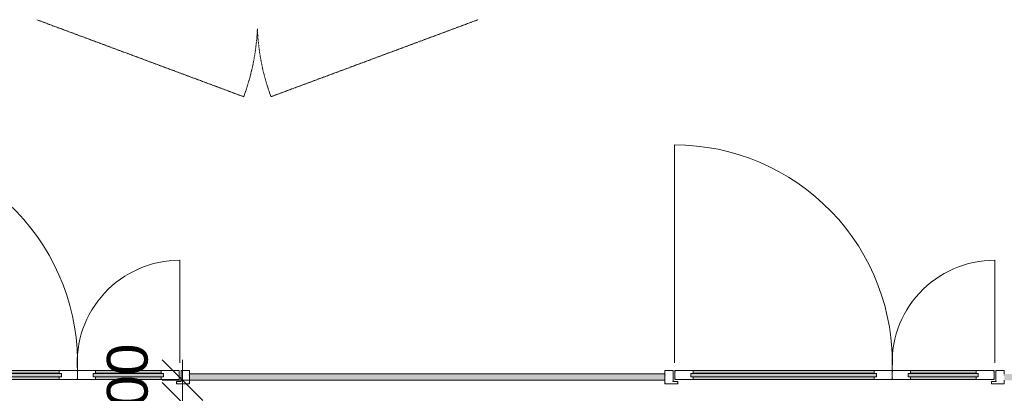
# Model space of a CAD drawing. Header units: millimetres. Extents: x -281 to 121694, y -16481 to 65128.
# Tile 37 of 256: x 19000 to 23350, y 14129 to 15779. Entities that reach past the tile are written whole.
import ezdxf

# ---------------------------------------------------------------- set-up
doc = ezdxf.new("R2010")
doc.units = ezdxf.units.MM
doc.linetypes.add('NLRS_Dash-0_6mm_Space-0_6mm_cpz', pattern=[1.2, 0.6, -0.6])
for name, color, linetype, lineweight in [('A--A2__Ruwbouw', 8, 'Continuous', 5), ('A--L21__Buitenwanden', 3, 'Continuous', 5), ('A--L3__Afbouw', 2, 'Continuous', 5), ('A--M$01A__Algemeen', 1, 'Continuous', 5), ('A--M$01A__Algemeen-100', 1, 'Continuous', 5)]:
    doc.layers.add(name, color=color, linetype=linetype, lineweight=lineweight)
doc.styles.add('Arial_2', font='arial.ttf', dxfattribs={"height": 180})
doc.dimstyles.new('1_8mm', dxfattribs={"dimscale": 304.8, "dimtxt": 183.646692, "dimasz": 0.590551, "dimexe": 0.295276, "dimexo": 0.0625, "dimgap": 0.328084, "dimtad": 1, "dimdec": 0, "dimzin": 0, "dimdsep": 46, "dimtxsty": 'Arial_2', "dimblk1": 'OBLIQUE', "dimblk2": 'OBLIQUE', "dimsah": 1, "dimcen": 0.09, "dimdle": 0.295276, "dimazin": 0, "dimtfac": 1, "dimtdec": 4, "dimtix": 1, "dimtmove": 0, "dimatfit": 3, "dimfxl": 0.295276, "dimfxlon": 1, "dimtvp": 1, "dimtolj": 1, "dimtzin": 0, "dimarcsym": 2})

# ---------------------------------------------------------------- blocks, each defined once
blk = doc.blocks.new('NLRS_30_DO_UN_clearance zone dashed-SH_gen_cpz - NLRS_30_DO_UN_clearance zone dashed-SH_gen_cpz-10502055-L_80_ 15')
at = {"layer": 'A--L3__Afbouw', "linetype": 'NLRS_Dash-0_6mm_Space-0_6mm_cpz'}
blk.add_line((427.1, 320.1), (-487.5, -20), dxfattribs=at)
blk.add_arc((-487.5, -20), 975.8, 2.3493, 20.3986, dxfattribs=at)
blk = doc.blocks.new('NLRS_30_DO_UN_clearance zone dashed-SH_gen_cpz - NLRS_30_DO_UN_clearance zone dashed-SH_gen_cpz-10502057-L_80_ 15')
at = {"layer": 'A--L3__Afbouw', "linetype": 'NLRS_Dash-0_6mm_Space-0_6mm_cpz'}
blk.add_line((427.1, -320.1), (-487.5, 20), dxfattribs=at)
blk.add_arc((-487.5, 20), 975.8, 339.6014, 357.6507, dxfattribs=at)
blk = doc.blocks.new('NLRS_30_DO_WB_deur dubbel draai-SH_gen_cpz1 - 32_31_02_deur dubbel invulling glas_qbiq single_gen_aluminium_1500x2800_systeemwand-62867154-L_80_ 15')
at = {"layer": 'A--L3__Afbouw'}
for p, q in [((-750, 29), (-693, 29)), ((-750, 26.3), (-750, 29)), ((-749, 26.3), (-750, 26.3)), ((-750, 25.5), (-749, 25.5)), ((-750, 14), (-750, 25.5)), ((-749, 25.5), (-749, 26.3)), ((-714, 19), (-714, 18.2)), ((-693, 19), (-714, 19)), ((-714, 18.2), (-713, 18.2)), ((-713, 18.2), (-713, -29)), ((-694, 26.3), (-694, 25.5)), ((-693, 26.3), (-694, 26.3)), ((-694, 25.5), (-693, 25.5)), ((-693, 29), (-693, 26.3)), ((-693, 25.5), (-693, 19)), ((693, 29), (750, 29)), ((693, 26.3), (693, 29)), ((694, 26.3), (693, 26.3)), ((693, 25.5), (694, 25.5)), ((693, 19), (693, 25.5)), ((714, 19), (693, 19)), ((694, 25.5), (694, 26.3)), ((713, 18.2), (714, 18.2)), ((713, -29), (713, 18.2)), ((714, 18.2), (714, 19)), ((749, 26.3), (749, 25.5)), ((750, 26.3), (749, 26.3)), ((749, 25.5), (750, 25.5)), ((750, 29), (750, 26.3)), ((750, 25.5), (750, 14)), ((-749, -9), (-750, -9)), ((-750, -9.8), (-749, -9.8)), ((-750, -29), (-750, -14)), ((-713, -29), (-750, -29)), ((-749, -9.8), (-749, -9)), ((750, -29), (713, -29)), ((749, -9), (749, -9.8)), ((750, -9), (749, -9)), ((749, -9.8), (750, -9.8)), ((750, -14), (750, -29))]:
    blk.add_line(p, q, dxfattribs=at)
blk = doc.blocks.new('NLRS_30_DO_UN_paneel dubbel-SH_gen_cpz - 31_31_01_paneel_gen-62867181-L_80_ 15')
at = {"layer": 'A--L3__Afbouw'}
for points in [[(-155, 7.5), (-155, -7.5), (155, -7.5), (155, 7.5), (-146, 7.5)], [(145, 20), (-145, 20), (-145, 8.3), (145, 8.3)], [(145, -8.3), (-145, -8.3), (-145, -20), (145, -20)]]:
    blk.add_hatch(color=256, dxfattribs=at).paths.add_polyline_path(points)
for p, q in [((-225, 20), (-145, 20)), ((-225, 13.3), (-225, 20)), ((-224, 13.3), (-225, 13.3)), ((-225, 12.5), (-224, 12.5)), ((-225, -16.5), (-225, 12.5)), ((-224, 12.5), (-224, 13.3)), ((-155, 7.5), (-155, -7.5)), ((-146, 7.5), (-155, 7.5)), ((-155, 7.5), (155, 7.5)), ((-155, -7.5), (-155, 7.5)), ((-146, 8.3), (-146, 7.5)), ((-145, 8.3), (-146, 8.3)), ((-145, 20), (-145, 8.3)), ((-145, 20), (145, 20)), ((145, 8.3), (-145, 8.3)), ((145, 20), (225, 20)), ((145, 8.3), (145, 20)), ((146, 8.3), (145, 8.3)), ((146, 7.5), (146, 8.3)), ((155, 7.5), (146, 7.5)), ((155, -7.5), (155, 7.5)), ((155, 7.5), (155, -7.5)), ((224, 13.3), (224, 12.5)), ((225, 13.3), (224, 13.3)), ((224, 12.5), (225, 12.5)), ((225, 20), (225, 13.3)), ((225, 12.5), (225, -16.5)), ((-224, -16.5), (-225, -16.5)), ((-225, -17.3), (-224, -17.3)), ((-225, -20), (-225, -17.3)), ((-225, -20), (-225, -17.3)), ((-224, -17.3), (-225, -17.3)), ((-145, -20), (-225, -20)), ((-224, -17.3), (-224, -16.5)), ((-155, -7.5), (-146, -7.5)), ((155, -7.5), (-155, -7.5)), ((-146, -7.5), (-146, -8.3)), ((-146, -8.3), (-145, -8.3)), ((-145, -8.3), (-145, -20)), ((-145, -8.3), (145, -8.3)), ((145, -20), (-145, -20)), ((145, -8.3), (146, -8.3)), ((145, -20), (145, -8.3)), ((225, -20), (145, -20)), ((146, -7.5), (155, -7.5)), ((146, -8.3), (146, -7.5)), ((224, -16.5), (224, -17.3)), ((225, -16.5), (224, -16.5)), ((224, -17.3), (225, -17.3)), ((225, -17.3), (224, -17.3)), ((225, -17.3), (225, -20)), ((225, -20), (225, -17.3))]:
    blk.add_line(p, q, dxfattribs=at)
blk = doc.blocks.new('NLRS_30_DO_UN_paneel dubbel-SH_gen_cpz - 31_31_01_paneel_gen-62824701-L_80_ 15')
at = {"layer": 'A--L3__Afbouw'}
for points in [[(-401, -7.5), (410, -7.5), (410, 7.5), (-410, 7.5), (-410, -7.5)], [(-400, 8.3), (400, 8.3), (400, 20), (-400, 20)], [(-400, -20), (400, -20), (400, -8.3), (-400, -8.3)]]:
    blk.add_hatch(color=256, dxfattribs=at).paths.add_polyline_path(points)
for p, q in [((-400, 20), (-480, 20)), ((-480, 20), (-480, 17.3)), ((-480, 20), (-480, 17.3)), ((-480, 17.3), (-479, 17.3)), ((-479, 17.3), (-480, 17.3)), ((-479, 16.5), (-480, 16.5)), ((-480, 16.5), (-480, -12.5)), ((-479, 17.3), (-479, 16.5)), ((-410, -7.5), (-410, 7.5)), ((-410, 7.5), (-401, 7.5)), ((410, 7.5), (-410, 7.5)), ((-410, 7.5), (-410, -7.5)), ((-401, 7.5), (-401, 8.3)), ((-401, 8.3), (-400, 8.3)), ((-400, 8.3), (-400, 20)), ((400, 20), (-400, 20)), ((-400, 8.3), (400, 8.3)), ((480, 20), (400, 20)), ((400, 20), (400, 8.3)), ((400, 8.3), (401, 8.3)), ((401, 8.3), (401, 7.5)), ((401, 7.5), (410, 7.5)), ((410, 7.5), (410, -7.5)), ((410, -7.5), (410, 7.5)), ((479, 16.5), (479, 17.3)), ((479, 17.3), (480, 17.3)), ((480, 17.3), (479, 17.3)), ((480, 16.5), (479, 16.5)), ((480, 17.3), (480, 20)), ((480, 20), (480, 17.3)), ((480, -12.5), (480, 16.5)), ((-480, -12.5), (-479, -12.5)), ((-479, -13.3), (-480, -13.3)), ((-480, -13.3), (-480, -20)), ((-480, -20), (-400, -20)), ((-479, -12.5), (-479, -13.3)), ((-401, -7.5), (-410, -7.5)), ((-410, -7.5), (410, -7.5)), ((-401, -8.3), (-401, -7.5)), ((-400, -8.3), (-401, -8.3)), ((-400, -20), (-400, -8.3)), ((400, -8.3), (-400, -8.3)), ((-400, -20), (400, -20)), ((401, -8.3), (400, -8.3)), ((400, -8.3), (400, -20)), ((400, -20), (480, -20)), ((410, -7.5), (401, -7.5)), ((401, -7.5), (401, -8.3)), ((479, -13.3), (479, -12.5)), ((479, -12.5), (480, -12.5)), ((480, -13.3), (479, -13.3)), ((480, -20), (480, -13.3))]:
    blk.add_line(p, q, dxfattribs=at)
blk = doc.blocks.new('NLRS_30_DO_UN_clearance zone-SH_gen_cpz - NLRS_30_DO_UN_clearance zone-SH_gen_cpz-62737147-L_80_ 15')
at = {"layer": 'A--L3__Afbouw'}
blk.add_line((-482.5, 1016.6), (-482.5, 53.5), dxfattribs=at)
blk.add_arc((-482.5, 53.5), 963.1, 358.0066, 90, dxfattribs=at)
blk = doc.blocks.new('NLRS_30_DO_UN_clearance zone-SH_gen_cpz - NLRS_30_DO_UN_clearance zone-SH_gen_cpz-62867183-L_80_ 15')
at = {"layer": 'A--L3__Afbouw'}
blk.add_line((-227.5, -507.2), (-227.5, -53.5), dxfattribs=at)
blk.add_arc((-227.5, -53.5), 453.7, 270, 4.2341, dxfattribs=at)
blk = doc.blocks.new('DIMBLOCK143-L_80_ 15')
at = {"layer": 'A--M$01A__Algemeen-100'}
for p, q in [((19718.8, 14086), (19628.8, 14176)), ((19718.8, 14086), (19628.8, 14086)), ((19718.8, 11086), (19718.8, 14086)), ((19718.8, 14086), (19808.8, 13996)), ((19718.8, 14086), (19808.8, 14086)), ((19718.8, 11086), (19628.8, 11176)), ((19718.8, 11086), (19628.8, 11086)), ((19718.8, 11086), (19808.8, 10996)), ((19718.8, 11086), (19808.8, 11086))]:
    blk.add_line(p, q, dxfattribs=at)
at = {"layer": 'A--M$01A__Algemeen-100', "color": 0, "insert": (19385.2, 12309.1), "char_height": 180, "width": 664.518, "attachment_point": 1, "rotation": 90, "line_spacing_factor": 0.941778, "style": 'Arial_2'}
blk.add_mtext('3000', dxfattribs=at)
blk = doc.blocks.new('_Oblique')
at = {"color": 0, "linetype": 'ByBlock', "lineweight": -2}
blk.add_line((-0.5, -0.5), (0.5, 0.5), dxfattribs=at)
blk = doc.blocks.new('DIMBLOCK144-L_80_ 15')
at = {"layer": 'A--M$01A__Algemeen-100'}
for p, q in [((19718.8, 14186), (19628.8, 14276)), ((19718.8, 14086), (19718.8, 14276)), ((19718.8, 14186), (19628.8, 14186)), ((19718.8, 14186), (19808.8, 14096)), ((19718.8, 14186), (19808.8, 14186)), ((19718.8, 14086), (19628.8, 14176)), ((19718.8, 14086), (19628.8, 14086)), ((19718.8, 14086), (19808.8, 13996)), ((19718.8, 14086), (19808.8, 14086))]:
    blk.add_line(p, q, dxfattribs=at)
at = {"layer": 'A--M$01A__Algemeen-100', "color": 0, "insert": (19385.2, 13928.3), "char_height": 180, "width": 498.389, "attachment_point": 1, "rotation": 90, "line_spacing_factor": 0.941778, "style": 'Arial_2'}
blk.add_mtext('100', dxfattribs=at)

msp = doc.modelspace()

# ---------------------------------------------------------------- hatches: boundary and pattern name
at = {"layer": 'A--A2__Ruwbouw'}
h = msp.add_hatch(color=256, dxfattribs=at)
h.paths.add_polyline_path([(17250, 14186), (18250, 14186), (18250, 14214), (17250, 14214), (17250, 14200)])
h.paths.add_polyline_path([(19750, 14186), (21850, 14186), (21850, 14214), (19750, 14214)])
h.paths.add_polyline_path([(23350, 14186), (24350, 14186), (24350, 14214), (23350, 14214)])

# ---------------------------------------------------------------- linework, layer by layer
at = {"layer": 'A--L21__Buitenwanden'}
for p, q in [((21850, 14214), (19750, 14214)), ((19750, 14214), (19750, 14186)), ((19750, 14186), (21850, 14186)), ((21850, 14186), (21850, 14214))]:
    msp.add_line(p, q, dxfattribs=at)

# ---------------------------------------------------------------- block references
at = {"layer": 'A--L3__Afbouw', "linetype": 'NLRS_Dash-0_6mm_Space-0_6mm_cpz'}
msp.add_blockref('NLRS_30_DO_UN_clearance zone dashed-SH_gen_cpz - NLRS_30_DO_UN_clearance zone dashed-SH_gen_cpz-10502057-L_80_ 15', (19562.5, 15758.5), dxfattribs=at)
at = {"layer": 'A--L3__Afbouw', "linetype": 'NLRS_Dash-0_6mm_Space-0_6mm_cpz', "rotation": 180}
msp.add_blockref('NLRS_30_DO_UN_clearance zone dashed-SH_gen_cpz - NLRS_30_DO_UN_clearance zone dashed-SH_gen_cpz-10502055-L_80_ 15', (20537.5, 15758.5), dxfattribs=at)
at = {"layer": 'A--L3__Afbouw'}
for name, p in [('NLRS_30_DO_UN_clearance zone-SH_gen_cpz - NLRS_30_DO_UN_clearance zone-SH_gen_cpz-62737147-L_80_ 15', (18775, 14209)), ('NLRS_30_DO_UN_clearance zone-SH_gen_cpz - NLRS_30_DO_UN_clearance zone-SH_gen_cpz-62737147-L_80_ 15', (22375, 14209)), ('NLRS_30_DO_UN_paneel dubbel-SH_gen_cpz - 31_31_01_paneel_gen-62824701-L_80_ 15', (18775, 14209)), ('NLRS_30_DO_UN_paneel dubbel-SH_gen_cpz - 31_31_01_paneel_gen-62824701-L_80_ 15', (22375, 14209))]:
    msp.add_blockref(name, p, dxfattribs=at)
at = {"layer": 'A--L3__Afbouw', "rotation": 180}
for name, p in [('NLRS_30_DO_UN_clearance zone-SH_gen_cpz - NLRS_30_DO_UN_clearance zone-SH_gen_cpz-62867183-L_80_ 15', (19480, 14209)), ('NLRS_30_DO_UN_clearance zone-SH_gen_cpz - NLRS_30_DO_UN_clearance zone-SH_gen_cpz-62867183-L_80_ 15', (23080, 14209)), ('NLRS_30_DO_WB_deur dubbel draai-SH_gen_cpz1 - 32_31_02_deur dubbel invulling glas_qbiq single_gen_aluminium_1500x2800_systeemwand-62867154-L_80_ 15', (19000, 14200)), ('NLRS_30_DO_UN_paneel dubbel-SH_gen_cpz - 31_31_01_paneel_gen-62867181-L_80_ 15', (19480, 14209)), ('NLRS_30_DO_WB_deur dubbel draai-SH_gen_cpz1 - 32_31_02_deur dubbel invulling glas_qbiq single_gen_aluminium_1500x2800_systeemwand-62867154-L_80_ 15', (22600, 14200)), ('NLRS_30_DO_UN_paneel dubbel-SH_gen_cpz - 31_31_01_paneel_gen-62867181-L_80_ 15', (23080, 14209))]:
    msp.add_blockref(name, p, dxfattribs=at)

# ---------------------------------------------------------------- dimensions: what is measured, and where the dimension line sits
at = {"layer": 'A--M$01A__Algemeen'}
for base, p1, p2, override, picture, middle in [((19718.8, 14186), (19808.8, 14086), (19628.8, 14186), {"dimpost": '<>', "dimfxl": 205.912603}, 'DIMBLOCK144-L_80_ 15', (19526.9, 14136)), ((19718.8, 14086), (19808.8, 11086), (19808.8, 14086), {"dimpost": '<>', "dimfxl": 3000}, 'DIMBLOCK143-L_80_ 15', (19526.9, 12586))]:
    dim = msp.add_linear_dim(base=base, p1=p1, p2=p2, angle=90, dimstyle='1_8mm', override=override, dxfattribs=at)
    dim.commit()
    dim.dimension.update_dxf_attribs({"geometry": picture, "text_midpoint": middle})

doc.saveas('drawing.dxf')
